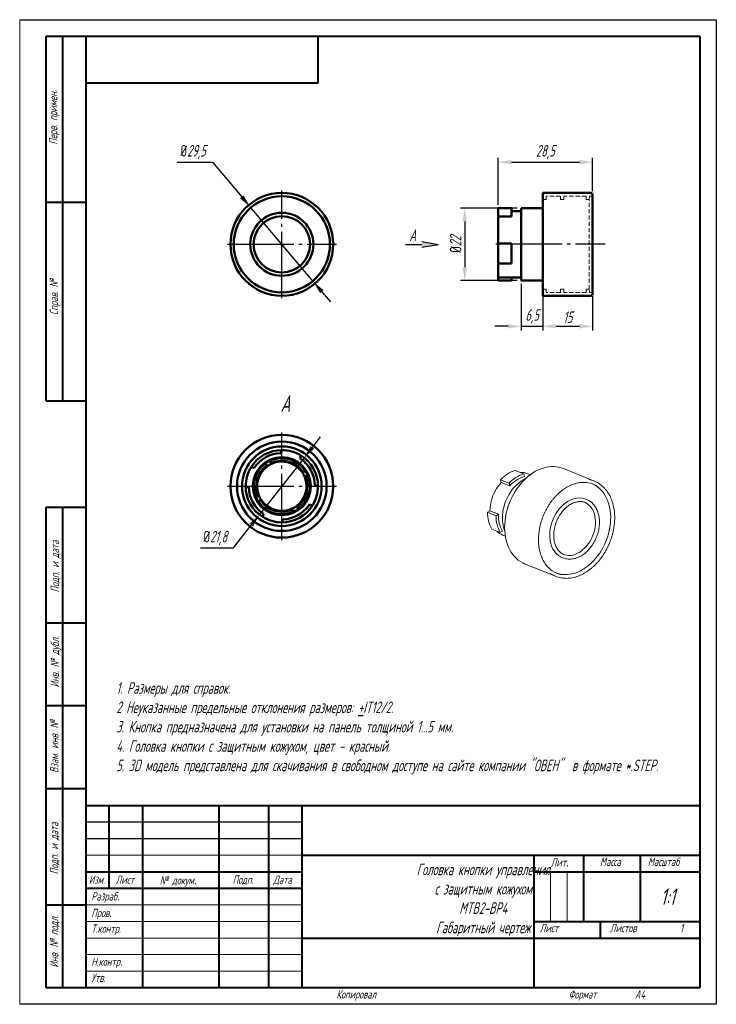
# Model space of a CAD drawing. Header units: millimetres. Extents: x 2381 to 2591, y 1129 to 1426.
import ezdxf

# ---------------------------------------------------------------- set-up
doc = ezdxf.new("R2010")
doc.units = ezdxf.units.MM
doc.linetypes.add('HIDDEN', pattern=[1.905, 1.27, -0.635])
doc.linetypes.add('ГОСТ 2.303 5', pattern=[24, 20, -1.5, 1, -1.5])
for name, color, linetype, lineweight in [('text', 7, 'Continuous', 25), ('Оси', 1, 'ГОСТ 2.303 5', 25), ('Основной', 5, 'Continuous', 50), ('РАЗМЕРЫ', 7, 'Continuous', 25), ('ФОРМАТ', 7, 'Continuous', 25), ('ФОРМАТ @ 1', 7, 'Continuous', 25)]:
    doc.layers.add(name, color=color, linetype=linetype, lineweight=lineweight)
doc.styles.add('GOST', font='Gost.shx', dxfattribs={"width": 0.8, "oblique": 15, "height": 3.5})
doc.dimstyles.new('ISO-25', dxfattribs={"dimtxt": 3.5, "dimasz": 4, "dimexe": 1.25, "dimexo": 1, "dimgap": 1, "dimtad": 1, "dimtoh": 1, "dimdec": 1, "dimtxsty": 'GOST', "dimcen": 0, "dimclrd": 256, "dimclrt": 7, "dimadec": 0, "dimazin": 2, "dimtfac": 1, "dimtdec": 1, "dimtmove": 1, "dimatfit": 1, "dimfxl": 0, "dimlwd": -1, "dimarcsym": 0})
doc.dimstyles.get("Standard").update_dxf_attribs({"dimtxt": 3.5, "dimasz": 4, "dimexe": 1.25, "dimexo": 1, "dimgap": 1, "dimtad": 1, "dimdec": 1, "dimrnd": 0.5, "dimtxsty": 'GOST', "dimcen": 0, "dimclrd": 256, "dimclre": 256, "dimclrt": 7, "dimadec": 0, "dimazin": 2, "dimtfac": 1, "dimtdec": 1, "dimtmove": 2, "dimatfit": 1, "dimfxl": 0, "dimtolj": 1, "dimtzin": 0, "dimlwd": -1, "dimlwe": -1, "dimarcsym": 0})

# ---------------------------------------------------------------- blocks, each defined once
blk = doc.blocks.new('*D235')
at = {"layer": 'Defpoints', "color": 0}
for p in [(2450.31, 1369.24), (2469.34, 1346.7)]:
    blk.add_point(p, dxfattribs=at)
at = {"layer": 'РАЗМЕРЫ'}
for p, q in [((2428.32, 1382.78), (2438.88, 1382.78)), ((2438.88, 1382.78), (2447.73, 1372.3)), ((2469.34, 1346.7), (2450.31, 1369.24)), ((2471.92, 1343.64), (2474.5, 1340.59))]:
    blk.add_line(p, q, dxfattribs=at)
for points in [[(2447.22, 1371.87), (2448.24, 1372.73), (2450.31, 1369.24)], [(2472.43, 1344.08), (2471.41, 1343.21), (2469.34, 1346.7)]]:
    blk.add_solid(points, dxfattribs=at)
at = {"layer": 'РАЗМЕРЫ', "color": 7, "insert": (2433.1, 1385.8), "char_height": 3.5, "attachment_point": 5, "style": 'GOST'}
blk.add_mtext('\\A1;{\\Q0;%%c}29,5', dxfattribs=at)
blk = doc.blocks.new('*D237')
at = {"layer": 'Defpoints', "color": 0}
for p in [(2531.73, 1368.86), (2514.98, 1347.06), (2531.73, 1347.06)]:
    blk.add_point(p, dxfattribs=at)
at = {"layer": 'РАЗМЕРЫ'}
for p, q in [((2530.73, 1368.86), (2513.73, 1368.86)), ((2514.98, 1364.86), (2514.98, 1351.06)), ((2530.73, 1347.06), (2513.73, 1347.06))]:
    blk.add_line(p, q, dxfattribs=at)
for points in [[(2515.65, 1364.86), (2514.32, 1364.86), (2514.98, 1368.86)], [(2514.32, 1351.06), (2515.65, 1351.06), (2514.98, 1347.06)]]:
    blk.add_solid(points, dxfattribs=at)
at = {"layer": 'РАЗМЕРЫ', "color": 7, "insert": (2512.23, 1357.96), "char_height": 3.5, "attachment_point": 5, "rotation": 90, "style": 'GOST'}
blk.add_mtext('\\A1;{\\Q0;%%C}22', dxfattribs=at)
blk = doc.blocks.new('*D238')
at = {"layer": 'Defpoints', "color": 0}
for p in [(2538.53, 1347.07), (2553.53, 1343.37), (2553.53, 1333.24)]:
    blk.add_point(p, dxfattribs=at)
at = {"layer": 'РАЗМЕРЫ'}
for p, q in [((2538.53, 1346.07), (2538.53, 1331.99)), ((2553.53, 1342.37), (2553.53, 1331.99)), ((2542.53, 1333.24), (2549.53, 1333.24))]:
    blk.add_line(p, q, dxfattribs=at)
for points in [[(2542.53, 1333.9), (2542.53, 1332.57), (2538.53, 1333.24)], [(2549.53, 1332.57), (2549.53, 1333.9), (2553.53, 1333.24)]]:
    blk.add_solid(points, dxfattribs=at)
at = {"layer": 'РАЗМЕРЫ', "color": 7, "insert": (2546.03, 1335.99), "char_height": 3.5, "attachment_point": 5, "style": 'GOST'}
blk.add_mtext('\\A1;15', dxfattribs=at)
blk = doc.blocks.new('*D239')
at = {"layer": 'Defpoints', "color": 0}
for p in [(2532.03, 1347.07), (2538.53, 1347.07), (2538.53, 1333.24)]:
    blk.add_point(p, dxfattribs=at)
at = {"layer": 'РАЗМЕРЫ'}
for p, q in [((2532.03, 1346.07), (2532.03, 1331.99)), ((2538.53, 1346.07), (2538.53, 1331.99)), ((2528.03, 1333.24), (2524.03, 1333.24)), ((2532.03, 1333.24), (2538.53, 1333.24)), ((2542.53, 1333.24), (2546.53, 1333.24))]:
    blk.add_line(p, q, dxfattribs=at)
for points in [[(2528.03, 1332.57), (2528.03, 1333.9), (2532.03, 1333.24)], [(2542.53, 1333.9), (2542.53, 1332.57), (2538.53, 1333.24)]]:
    blk.add_solid(points, dxfattribs=at)
at = {"layer": 'РАЗМЕРЫ', "color": 7, "insert": (2535.28, 1336.25), "char_height": 3.5, "attachment_point": 5, "style": 'GOST'}
blk.add_mtext('\\A1;6,5', dxfattribs=at)
blk = doc.blocks.new('*D240')
at = {"layer": 'Defpoints', "color": 0}
for p in [(2553.53, 1382.77), (2553.53, 1372.97), (2525.03, 1368.89)]:
    blk.add_point(p, dxfattribs=at)
at = {"layer": 'РАЗМЕРЫ'}
for p, q in [((2525.03, 1369.89), (2525.03, 1384.02)), ((2553.53, 1373.97), (2553.53, 1384.02)), ((2529.03, 1382.77), (2549.53, 1382.77))]:
    blk.add_line(p, q, dxfattribs=at)
for points in [[(2529.03, 1383.44), (2529.03, 1382.1), (2525.03, 1382.77)], [(2549.53, 1382.1), (2549.53, 1383.44), (2553.53, 1382.77)]]:
    blk.add_solid(points, dxfattribs=at)
at = {"layer": 'РАЗМЕРЫ', "color": 7, "insert": (2539.28, 1385.78), "char_height": 3.5, "attachment_point": 5, "style": 'GOST'}
blk.add_mtext('\\A1;28,5', dxfattribs=at)
blk = doc.blocks.new('*D247')
at = {"layer": 'Defpoints', "color": 0}
for p in [(2466.56, 1293.57), (2453.1, 1276.43)]:
    blk.add_point(p, dxfattribs=at)
at = {"layer": 'РАЗМЕРЫ'}
for p, q in [((2469.03, 1296.72), (2471.5, 1299.87)), ((2466.56, 1293.57), (2453.1, 1276.43)), ((2445.21, 1266.39), (2450.63, 1273.28)), ((2435.34, 1266.39), (2445.21, 1266.39))]:
    blk.add_line(p, q, dxfattribs=at)
at = {"layer": 'РАЗМЕРЫ', "color": 0}
blk.add_arc((2459.83, 1285), 10.9, 185.2583, 238.4445, dxfattribs=at)
at = {"layer": 'РАЗМЕРЫ'}
for points in [[(2468.5, 1297.13), (2469.55, 1296.31), (2466.56, 1293.57)], [(2451.15, 1272.87), (2450.1, 1273.69), (2453.1, 1276.43)]]:
    blk.add_solid(points, dxfattribs=at)
at = {"layer": 'РАЗМЕРЫ', "color": 7, "insert": (2439.78, 1269.4), "char_height": 3.5, "attachment_point": 5, "style": 'GOST'}
blk.add_mtext('\\A1;{\\Q0;%%c}21,8', dxfattribs=at)

msp = doc.modelspace()

# ---------------------------------------------------------------- hatches: boundary and pattern name
at = {"layer": 'РАЗМЕРЫ', "lineweight": 25, "ltscale": 5}
h = msp.add_hatch(color=256, dxfattribs=at)
h.dxf.hatch_style = 1
h.paths.add_polyline_path([(2507.07, 1357.96), (2502.07, 1357.08), (2502.07, 1358.84)])

# ---------------------------------------------------------------- linework, layer by layer
at = {"layer": 'Оси'}
for p, q in [((2459.83, 1341.7), (2459.83, 1374.19)), ((2443.44, 1357.97), (2476.31, 1357.97)), ((2524.38, 1358.15), (2557.35, 1358.15)), ((2459.83, 1268.73), (2459.83, 1301.22)), ((2443.44, 1285), (2476.31, 1285))]:
    msp.add_line(p, q, dxfattribs=at)
at = {"layer": 'Основной'}
for p, q in [((2553.03, 1373.47), (2538.53, 1373.47)), ((2538.53, 1342.47), (2538.53, 1373.47)), ((2553.53, 1372.97), (2553.53, 1342.97)), ((2529.03, 1368.87), (2525.03, 1368.87)), ((2525.03, 1367.22), (2525.03, 1368.87)), ((2525.03, 1366.32), (2525.03, 1367.22)), ((2529.03, 1366.32), (2525.03, 1366.32)), ((2525.03, 1358.23), (2525.03, 1366.32)), ((2529.03, 1367.22), (2529.03, 1368.87)), ((2532.03, 1367.97), (2529.03, 1367.97)), ((2529.03, 1366.32), (2529.03, 1367.22)), ((2538.53, 1368.87), (2532.03, 1368.87)), ((2532.03, 1357.97), (2532.03, 1368.87)), ((2529.03, 1358.23), (2525.03, 1358.23)), ((2525.03, 1357.97), (2525.03, 1358.23)), ((2525.03, 1352.2), (2525.03, 1357.97)), ((2529.03, 1357.97), (2529.03, 1358.23)), ((2529.03, 1352.2), (2529.03, 1357.97)), ((2532.03, 1347.07), (2532.03, 1357.97)), ((2529.03, 1352.2), (2525.03, 1352.2)), ((2525.03, 1347.98), (2525.03, 1352.2)), ((2529.03, 1347.98), (2525.03, 1347.98)), ((2525.03, 1347.07), (2525.03, 1347.98)), ((2529.03, 1347.07), (2525.03, 1347.07)), ((2529.03, 1347.07), (2529.03, 1347.98)), ((2529.03, 1347.97), (2532.03, 1347.97)), ((2532.03, 1347.07), (2538.53, 1347.07)), ((2538.53, 1342.47), (2553.03, 1342.47)), ((2459.83, 1295.9), (2459.57, 1295)), ((2456.57, 1291.98), (2456.19, 1292.63)), ((2456.7, 1291.76), (2456.57, 1291.98)), ((2465.34, 1293.34), (2465.59, 1294.25)), ((2451.48, 1290.51), (2450.58, 1290.77)), ((2454.9, 1291.86), (2455.28, 1291.21)), ((2455.28, 1291.21), (2455.41, 1291)), ((2466.04, 1289.11), (2466.26, 1289.22)), ((2466.93, 1289.57), (2466.26, 1289.22)), ((2466.96, 1287.89), (2466.74, 1287.77)), ((2466.96, 1287.89), (2467.63, 1288.24)), ((2448.93, 1285), (2449.83, 1284.74)), ((2470.73, 1285), (2469.82, 1285.26)), ((2452.69, 1282.11), (2452.02, 1281.76)), ((2452.69, 1282.11), (2452.91, 1282.22)), ((2452.72, 1280.43), (2453.39, 1280.78)), ((2453.61, 1280.89), (2453.39, 1280.78)), ((2462.95, 1278.24), (2463.08, 1278.02)), ((2463.08, 1278.02), (2463.46, 1277.37)), ((2464.37, 1278.79), (2464.24, 1279)), ((2464.76, 1278.14), (2464.37, 1278.79)), ((2468.17, 1279.49), (2469.07, 1279.23)), ((2454.32, 1276.65), (2454.06, 1275.75)), ((2459.83, 1274.1), (2460.08, 1275))]:
    msp.add_line(p, q, dxfattribs=at)
at = {"layer": 'Основной', "linetype": 'HIDDEN', "lineweight": 20}
for p, q in [((2539.53, 1371.47), (2539.53, 1372.52)), ((2543.83, 1372.52), (2539.53, 1372.52)), ((2543.83, 1371.47), (2543.83, 1372.52)), ((2544.84, 1371.47), (2544.83, 1372.52)), ((2551.53, 1372.52), (2544.83, 1372.52)), ((2551.53, 1371.47), (2551.53, 1372.52)), ((2552.53, 1371.47), (2552.54, 1372.47)), ((2553.03, 1372.47), (2552.54, 1372.47)), ((2539.53, 1371.47), (2538.53, 1371.47)), ((2544.84, 1371.47), (2543.83, 1371.47)), ((2552.53, 1371.47), (2551.53, 1371.47)), ((2552.53, 1344.47), (2552.53, 1371.47)), ((2539.53, 1344.47), (2538.53, 1344.47)), ((2539.53, 1344.47), (2539.53, 1343.42)), ((2543.83, 1343.42), (2539.53, 1343.42)), ((2543.83, 1344.47), (2543.83, 1343.42)), ((2544.84, 1344.47), (2543.83, 1344.47)), ((2544.84, 1344.47), (2544.83, 1343.42)), ((2551.53, 1343.42), (2544.83, 1343.42)), ((2551.53, 1344.47), (2551.53, 1343.42)), ((2552.53, 1344.47), (2551.53, 1344.47)), ((2552.53, 1344.47), (2552.54, 1343.47)), ((2553.03, 1343.47), (2552.54, 1343.47))]:
    msp.add_line(p, q, dxfattribs=at)
at = {"layer": 'Основной', "lineweight": 20}
for p, q in [((2532.76, 1288.72), (2530.19, 1289.77)), ((2554.04, 1286.55), (2544.72, 1290.34)), ((2528.34, 1285.9), (2525.77, 1286.95)), ((2525.97, 1286.16), (2525.77, 1286.95)), ((2528.54, 1285.11), (2525.97, 1286.16)), ((2532.76, 1288.72), (2532.96, 1287.93)), ((2534.75, 1288.47), (2533.97, 1288.79)), ((2528.54, 1285.11), (2528.34, 1285.9)), ((2551.4, 1280.06), (2551.24, 1280.13)), ((2551.78, 1280.99), (2551.45, 1281.12)), ((2551.71, 1281.01), (2551.78, 1280.99)), ((2521.84, 1277.13), (2522.53, 1277.57)), ((2524.41, 1276.08), (2521.84, 1277.13)), ((2525.1, 1276.53), (2522.53, 1277.57)), ((2524.41, 1276.08), (2525.1, 1276.53)), ((2525.68, 1271.03), (2523.11, 1272.07)), ((2526.37, 1271.47), (2525.68, 1271.03)), ((2526.42, 1270.27), (2527.2, 1269.95)), ((2544.28, 1263.53), (2544.6, 1263.4)), ((2544.6, 1263.4), (2544.5, 1263.44)), ((2533.02, 1261.64), (2542.34, 1257.84))]:
    msp.add_line(p, q, dxfattribs=at)
at = {"layer": 'Основной', "lineweight": 20, "flags": 128}
for points in [[(2533.02, 1261.64), (2532.45, 1261.9), (2531.75, 1262.29), (2531.09, 1262.75), (2530.47, 1263.28), (2529.9, 1263.88), (2529.36, 1264.53), (2528.88, 1265.25), (2528.45, 1266.02), (2528.07, 1266.84), (2527.74, 1267.71), (2527.48, 1268.62), (2527.27, 1269.57), (2527.12, 1270.55), (2527.03, 1271.55), (2527, 1272.58), (2527.03, 1273.63), (2527.12, 1274.69), (2527.27, 1275.76), (2527.48, 1276.83), (2527.74, 1277.89), (2528.07, 1278.94), (2528.45, 1279.98), (2528.88, 1281), (2529.36, 1281.99), (2529.9, 1282.95), (2530.47, 1283.88), (2531.09, 1284.77), (2531.75, 1285.61), (2532.45, 1286.4), (2533.18, 1287.14), (2533.94, 1287.82), (2534.72, 1288.45), (2535.52, 1289.01), (2536.35, 1289.5), (2537.18, 1289.92), (2538.02, 1290.28), (2538.87, 1290.56)], [(2553.5, 1285.68), (2554.06, 1285.41), (2554.73, 1285.01), (2555.35, 1284.54), (2555.94, 1284), (2556.48, 1283.4), (2556.97, 1282.74), (2557.42, 1282.02), (2557.81, 1281.25), (2558.15, 1280.43), (2558.43, 1279.57), (2558.66, 1278.66), (2558.82, 1277.72), (2558.93, 1276.75), (2558.97, 1275.76), (2558.96, 1274.75), (2558.88, 1273.73), (2558.75, 1272.69), (2558.55, 1271.66), (2558.3, 1270.63), (2557.99, 1269.61), (2557.62, 1268.6), (2557.2, 1267.62), (2556.73, 1266.66), (2556.21, 1265.73), (2555.65, 1264.83), (2555.04, 1263.98), (2554.4, 1263.17), (2553.72, 1262.42), (2553, 1261.71), (2552.26, 1261.07), (2551.5, 1260.49), (2550.71, 1259.97), (2549.91, 1259.52), (2549.1, 1259.13), (2548.28, 1258.82), (2547.46, 1258.59), (2546.64, 1258.43), (2545.83, 1258.34), (2545.03, 1258.34), (2544.24, 1258.4), (2543.48, 1258.55), (2542.73, 1258.77), (2542.56, 1258.83)], [(2544.28, 1263.53), (2543.81, 1263.75), (2543.28, 1264.08), (2542.78, 1264.48), (2542.33, 1264.94), (2541.92, 1265.47), (2541.57, 1266.05), (2541.26, 1266.69), (2541.01, 1267.37), (2540.82, 1268.09), (2540.68, 1268.84), (2540.61, 1269.63), (2540.59, 1270.44), (2540.64, 1271.26), (2540.74, 1272.09), (2540.91, 1272.93), (2541.13, 1273.76), (2541.41, 1274.58), (2541.74, 1275.37), (2542.12, 1276.15), (2542.55, 1276.89), (2543.02, 1277.59), (2543.54, 1278.25), (2544.09, 1278.87), (2544.67, 1279.42), (2545.28, 1279.92), (2545.91, 1280.36), (2546.55, 1280.72), (2547.21, 1281.02), (2547.87, 1281.25)], [(2551.08, 1280.19), (2551.44, 1280.03), (2551.95, 1279.72), (2552.42, 1279.34), (2552.85, 1278.9), (2553.23, 1278.4), (2553.56, 1277.84), (2553.84, 1277.23), (2554.06, 1276.57), (2554.23, 1275.87), (2554.33, 1275.14), (2554.38, 1274.38), (2554.36, 1273.61), (2554.29, 1272.82), (2554.15, 1272.03), (2553.96, 1271.24), (2553.71, 1270.46), (2553.4, 1269.7), (2553.04, 1268.96), (2552.64, 1268.25), (2552.19, 1267.58), (2551.7, 1266.96), (2551.17, 1266.39), (2550.61, 1265.87), (2550.03, 1265.41), (2549.43, 1265.02), (2548.81, 1264.69), (2548.18, 1264.44), (2547.55, 1264.25), (2546.93, 1264.15), (2546.31, 1264.12), (2545.71, 1264.17), (2545.12, 1264.29), (2544.79, 1264.4)]]:
    msp.add_lwpolyline(points, dxfattribs=at)
at = {"layer": 'Основной'}
for centre, radius in [((2459.83, 1357.97), 15.5), ((2459.83, 1357.97), 14.5), ((2459.83, 1357.97), 9.5), ((2459.83, 1357.97), 8.5), ((2459.83, 1285), 15.5), ((2459.83, 1285), 13.5), ((2459.83, 1285), 12), ((2459.83, 1285), 8.75)]:
    msp.add_circle(centre, radius, dxfattribs=at)
for centre, radius, start, end in [((2553.03, 1372.97), 0.5, 0, 90), ((2553.03, 1342.97), 0.5, 270, 0), ((2459.83, 1285), 10.9, 90, 148.0486), ((2459.83, 1285), 10, 91.4819, 146.5667), ((2459.83, 1285), 10.9, 58.0486, 90), ((2459.83, 1285), 8.45, 115.511, 125.6952), ((2459.83, 1285), 8.45, 32.7663, 115.511), ((2459.83, 1285), 7.7, 33.265, 115.0135), ((2459.83, 1285), 7.45, 33.4537, 114.8253), ((2459.83, 1285), 10, 1.4819, 56.5667), ((2459.83, 1285), 10.9, 0, 58.0486), ((2459.83, 1285), 10.9, 148.0486, 180), ((2459.83, 1285), 8.45, 125.6952, 202.5563), ((2459.83, 1285), 7.7, 126.1927, 202.0576), ((2459.83, 1285), 7.45, 126.3809, 201.8689), ((2459.83, 1285), 7.45, 114.8253, 126.3809), ((2459.83, 1285), 7.45, 21.8689, 33.4537), ((2459.83, 1285), 8.45, 22.5563, 32.7663), ((2459.83, 1285), 7.45, 306.3809, 21.8689), ((2459.83, 1285), 7.7, 306.1927, 22.0576), ((2459.83, 1285), 8.45, 305.6952, 22.5563), ((2459.83, 1285), 10.9, 180, 238.0486), ((2459.83, 1285), 10, 181.4819, 236.5667), ((2459.83, 1285), 10.9, 328.0486, 0), ((2459.83, 1285), 8.45, 202.5563, 212.7663), ((2459.83, 1285), 8.45, 212.7663, 295.511), ((2459.83, 1285), 7.45, 201.8689, 213.4537), ((2459.83, 1285), 7.7, 213.265, 295.0135), ((2459.83, 1285), 7.45, 213.4537, 294.8253), ((2459.83, 1285), 10.9, 270, 328.0486), ((2459.83, 1285), 10, 271.4819, 326.5667), ((2459.83, 1285), 7.45, 294.8253, 306.3809), ((2459.83, 1285), 8.45, 295.511, 305.6952), ((2459.83, 1285), 10.9, 238.0486, 270)]:
    msp.add_arc(centre, radius, start, end, dxfattribs=at)
at = {"layer": 'Основной', "linetype": 'HIDDEN', "lineweight": 20}
for centre, start, end in [((2553.03, 1372.97), 270, 0), ((2553.03, 1342.97), 0, 90)]:
    msp.add_arc(centre, 0.5, start, end, dxfattribs=at)
at = {"layer": 'Основной', "lineweight": 20}
for centre, radius, start, end in [((2533.2, 1280.18), 10.06, 107.4377, 137.6519), ((2531.95, 1283.78), 5.4, 68.0404, 93.061), ((2541.49, 1282.12), 8.84, 68.5895, 107.2641), ((2535.95, 1277.18), 13.43, 138.0345, 178.3274), ((2540.02, 1275.46), 13.68, 117.9387, 180.6635), ((2535.78, 1279.13), 10.06, 107.4377, 137.6519), ((2535.51, 1279.07), 9.22, 106.028, 139.0617), ((2550.8, 1278.61), 7.57, 55.5117, 80.5357), ((2550.98, 1279.05), 8.1, 54.7082, 80.3482), ((2549.48, 1276.05), 5.44, 68.6681, 107.1854), ((2531.74, 1276.92), 9.9, 178.772, 209.3152), ((2534.31, 1275.87), 9.9, 178.772, 209.3152), ((2534.17, 1276.11), 9.07, 177.3474, 210.7397), ((2536.97, 1275.19), 10.63, 179.4075, 200.823), ((2528.47, 1275.25), 5.39, 224.9672, 247.5854), ((2545.58, 1265.78), 7.58, 235.5903, 260.0266), ((2545.39, 1265.34), 8.09, 235.1191, 259.9764)]:
    msp.add_arc(centre, radius, start, end, dxfattribs=at)
for points, knots in [([(2541.34, 1259.51), (2541.34, 1259.51), (2541.13, 1259.64), (2540.75, 1259.95), (2540.2, 1260.44), (2539.69, 1261), (2539.23, 1261.61), (2538.81, 1262.28), (2538.43, 1262.99), (2538.1, 1263.74), (2537.82, 1264.54), (2537.59, 1265.38), (2537.41, 1266.24), (2537.28, 1267.14), (2537.21, 1268.06), (2537.19, 1269), (2537.22, 1269.96), (2537.31, 1270.92), (2537.45, 1271.9), (2537.64, 1272.87), (2537.88, 1273.85), (2538.18, 1274.81), (2538.52, 1275.76), (2538.91, 1276.7), (2539.34, 1277.61), (2539.82, 1278.49), (2540.34, 1279.35), (2540.9, 1280.17), (2541.49, 1280.95), (2542.11, 1281.69), (2542.77, 1282.38), (2543.45, 1283.02), (2544.15, 1283.61), (2544.87, 1284.14), (2545.61, 1284.62), (2546.36, 1285.03), (2547.11, 1285.39), (2547.88, 1285.68), (2548.64, 1285.9), (2549.4, 1286.06), (2550.15, 1286.15), (2550.9, 1286.18), (2551.53, 1286.15), (2551.9, 1286.09), (2552.04, 1286.06)], [0, 0, 0, 0, 0.000313, 0.025299, 0.050239, 0.075119, 0.099938, 0.124697, 0.149404, 0.174068, 0.198699, 0.223305, 0.247893, 0.27247, 0.297041, 0.321609, 0.346177, 0.370744, 0.395314, 0.419885, 0.444459, 0.469034, 0.49361, 0.518186, 0.542761, 0.567333, 0.591903, 0.616469, 0.641031, 0.665588, 0.69014, 0.714688, 0.739234, 0.763778, 0.788324, 0.812875, 0.837438, 0.862018, 0.886626, 0.91127, 0.93596, 0.960707, 0.985517, 1, 1, 1, 1]), ([(2548.33, 1257.62), (2548.47, 1257.66), (2548.89, 1257.78), (2549.57, 1258.04), (2550.37, 1258.41), (2551.17, 1258.84), (2551.95, 1259.33), (2552.71, 1259.88), (2553.45, 1260.49), (2554.17, 1261.15), (2554.86, 1261.86), (2555.51, 1262.62), (2556.14, 1263.42), (2556.73, 1264.26), (2557.28, 1265.14), (2557.79, 1266.05), (2558.25, 1266.98), (2558.67, 1267.95), (2559.04, 1268.93), (2559.36, 1269.92), (2559.63, 1270.93), (2559.85, 1271.94), (2560.01, 1272.95), (2560.12, 1273.96), (2560.18, 1274.97), (2560.18, 1275.96), (2560.13, 1276.93), (2560.02, 1277.88), (2559.86, 1278.81), (2559.64, 1279.71), (2559.37, 1280.57), (2559.05, 1281.39), (2558.68, 1282.17), (2558.26, 1282.91), (2557.79, 1283.59), (2557.28, 1284.23), (2556.72, 1284.8), (2556.2, 1285.27), (2555.85, 1285.52), (2555.71, 1285.62)], [0, 0, 0, 0, 0.014722, 0.042257, 0.069819, 0.097412, 0.12503, 0.152665, 0.180311, 0.207965, 0.235621, 0.263278, 0.290935, 0.318589, 0.346242, 0.373893, 0.401544, 0.429194, 0.456845, 0.484498, 0.512153, 0.539811, 0.567473, 0.595139, 0.62281, 0.650486, 0.678166, 0.705848, 0.733529, 0.761206, 0.788874, 0.816526, 0.844154, 0.871751, 0.899307, 0.926815, 0.954269, 0.981665, 1, 1, 1, 1]), ([(2544.98, 1264.33), (2544.83, 1264.39), (2544.51, 1264.53), (2544.07, 1264.82), (2543.64, 1265.18), (2543.25, 1265.6), (2542.9, 1266.07), (2542.59, 1266.59), (2542.34, 1267.15), (2542.12, 1267.76), (2541.96, 1268.41), (2541.85, 1269.08), (2541.8, 1269.78), (2541.79, 1270.5), (2541.84, 1271.24), (2541.94, 1271.98), (2542.09, 1272.73), (2542.29, 1273.47), (2542.55, 1274.2), (2542.85, 1274.92), (2543.19, 1275.61), (2543.58, 1276.27), (2544, 1276.9), (2544.46, 1277.49), (2544.95, 1278.04), (2545.46, 1278.53), (2546, 1278.98), (2546.55, 1279.36), (2547.12, 1279.69), (2547.69, 1279.96), (2548.27, 1280.16), (2548.85, 1280.3), (2549.41, 1280.38), (2549.97, 1280.39), (2550.52, 1280.32), (2550.94, 1280.23), (2551.18, 1280.14), (2551.24, 1280.11)], [0, 0, 0, 0, 0.027053, 0.056948, 0.086756, 0.116415, 0.145903, 0.17523, 0.204426, 0.233524, 0.262556, 0.291547, 0.320517, 0.349478, 0.378437, 0.407398, 0.436363, 0.465333, 0.494306, 0.523278, 0.552248, 0.58121, 0.610163, 0.639103, 0.66803, 0.696944, 0.725849, 0.75475, 0.783655, 0.812582, 0.841551, 0.870593, 0.899743, 0.929039, 0.958508, 0.98816, 1, 1, 1, 1]), ([(2548.33, 1263.25), (2548.44, 1263.29), (2548.77, 1263.39), (2549.31, 1263.61), (2549.94, 1263.92), (2550.55, 1264.3), (2551.15, 1264.74), (2551.72, 1265.24), (2552.27, 1265.78), (2552.79, 1266.38), (2553.27, 1267.01), (2553.72, 1267.69), (2554.12, 1268.4), (2554.48, 1269.14), (2554.79, 1269.9), (2555.06, 1270.67), (2555.27, 1271.46), (2555.43, 1272.26), (2555.54, 1273.05), (2555.59, 1273.84), (2555.58, 1274.62), (2555.52, 1275.38), (2555.41, 1276.11), (2555.24, 1276.82), (2555.02, 1277.49), (2554.74, 1278.13), (2554.41, 1278.72), (2554.04, 1279.25), (2553.62, 1279.74), (2553.16, 1280.17), (2552.67, 1280.53), (2552.18, 1280.82), (2551.85, 1280.95), (2551.71, 1281.01)], [0, 0, 0, 0, 0.01776, 0.05063, 0.083559, 0.116562, 0.149615, 0.182699, 0.2158, 0.248908, 0.282015, 0.315119, 0.348221, 0.381321, 0.414423, 0.447528, 0.480638, 0.513758, 0.546888, 0.580032, 0.613188, 0.646354, 0.679525, 0.712689, 0.745832, 0.778931, 0.811964, 0.844902, 0.877721, 0.910405, 0.942952, 0.975377, 1, 1, 1, 1]), ([(2544.5, 1263.45), (2544.55, 1263.42), (2544.78, 1263.31), (2545.22, 1263.18), (2545.82, 1263.05), (2546.43, 1263), (2547.06, 1263.01), (2547.69, 1263.09), (2548.11, 1263.2), (2548.33, 1263.25)], [0, 0, 0, 0, 0.043154, 0.202107, 0.361012, 0.520096, 0.679581, 0.839619, 1, 1, 1, 1]), ([(2544.03, 1257.35), (2544.07, 1257.35), (2544.36, 1257.28), (2544.92, 1257.23), (2545.7, 1257.21), (2546.5, 1257.25), (2547.31, 1257.37), (2547.92, 1257.5), (2548.26, 1257.6), (2548.33, 1257.62)], [0, 0, 0, 0, 0.027454, 0.211822, 0.396424, 0.581337, 0.766602, 0.952229, 1, 1, 1, 1])]:
    msp.add_open_spline(points, degree=3, knots=knots, dxfattribs=at)
at = {"layer": 'РАЗМЕРЫ', "lineweight": 25, "ltscale": 5}
for p, q in [((2497.07, 1357.96), (2502.07, 1357.96)), ((2502.07, 1358.84), (2507.07, 1357.96)), ((2502.07, 1357.08), (2507.07, 1357.96))]:
    msp.add_line(p, q, dxfattribs=at)
at = {"layer": 'ФОРМАТ', "lineweight": 0}
msp.add_line((2380.81, 1425.73), (2380.81, 1128.73), dxfattribs=at)
at = {"layer": 'ФОРМАТ', "ltscale": 5}
msp.add_line((2380.81, 1425.73), (2590.81, 1425.73), dxfattribs=at)
at = {"layer": 'ФОРМАТ', "linetype": 'ByBlock', "ltscale": 5}
for p, q in [((2590.81, 1425.73), (2590.81, 1128.73)), ((2590.81, 1128.73), (2380.81, 1128.73))]:
    msp.add_line(p, q, dxfattribs=at)
at = {"layer": 'ФОРМАТ', "lineweight": 40}
for p, q in [((2388.81, 1310.73), (2388.81, 1420.73)), ((2388.81, 1310.73), (2388.81, 1420.73)), ((2393.81, 1310.73), (2393.81, 1420.73)), ((2393.81, 1310.73), (2393.81, 1420.73)), ((2470.81, 1406.73), (2470.81, 1420.73)), ((2400.81, 1406.73), (2470.81, 1406.73)), ((2388.81, 1370.73), (2400.81, 1370.73)), ((2388.81, 1310.73), (2400.81, 1310.73)), ((2388.81, 1133.73), (2388.81, 1278.73)), ((2388.81, 1278.73), (2400.81, 1278.73)), ((2393.81, 1133.73), (2393.81, 1278.73)), ((2400.81, 1243.73), (2388.81, 1243.73)), ((2400.81, 1218.73), (2388.81, 1218.73)), ((2400.81, 1193.73), (2388.81, 1193.73)), ((2400.81, 1188.73), (2585.81, 1188.73)), ((2407.81, 1163.73), (2407.81, 1188.73)), ((2417.81, 1188.73), (2417.81, 1133.73)), ((2440.81, 1188.73), (2440.81, 1133.73)), ((2455.81, 1188.73), (2455.81, 1133.73)), ((2465.81, 1188.73), (2465.81, 1133.73)), ((2465.81, 1173.73), (2585.81, 1173.73)), ((2535.81, 1173.73), (2535.81, 1133.73)), ((2550.81, 1173.73), (2550.81, 1153.73)), ((2567.81, 1173.73), (2567.81, 1153.73)), ((2400.81, 1168.73), (2465.81, 1168.73)), ((2535.81, 1168.73), (2585.81, 1168.73)), ((2400.81, 1163.73), (2465.81, 1163.73)), ((2388.81, 1158.73), (2400.81, 1158.73)), ((2535.81, 1153.73), (2585.81, 1153.73)), ((2555.81, 1153.73), (2555.81, 1148.73)), ((2465.81, 1148.73), (2585.81, 1148.73))]:
    msp.add_line(p, q, dxfattribs=at)
at = {"layer": 'ФОРМАТ', "lineweight": 40, "ltscale": 5}
for p, q in [((2388.81, 1420.73), (2585.81, 1420.73)), ((2400.81, 1133.73), (2400.81, 1420.73)), ((2585.81, 1420.73), (2585.81, 1133.73)), ((2585.81, 1133.73), (2388.81, 1133.73))]:
    msp.add_line(p, q, dxfattribs=at)
at = {"layer": 'ФОРМАТ'}
for p, q in [((2400.81, 1370.73), (2388.81, 1370.73)), ((2400.81, 1183.73), (2465.81, 1183.73)), ((2400.81, 1178.73), (2465.81, 1178.73))]:
    msp.add_line(p, q, dxfattribs=at)
at = {"layer": 'ФОРМАТ', "linetype": 'Continuous', "lineweight": 0}
for p, q in [((2400.81, 1173.73), (2465.81, 1173.73)), ((2540.81, 1168.73), (2540.81, 1153.73)), ((2545.81, 1168.73), (2545.81, 1153.73)), ((2400.81, 1158.73), (2465.81, 1158.73)), ((2400.81, 1153.73), (2465.81, 1153.73)), ((2400.81, 1148.73), (2465.81, 1148.73)), ((2400.81, 1143.73), (2465.81, 1143.73)), ((2400.81, 1138.73), (2465.81, 1138.73))]:
    msp.add_line(p, q, dxfattribs=at)
at = {"layer": 'ФОРМАТ', "linetype": 'Continuous'}
msp.add_line((2388.81, 1133.73), (2400.81, 1133.73), dxfattribs=at)

# ---------------------------------------------------------------- texts
at = {"layer": 'text', "ltscale": 100, "insert": (2409.92, 1225.89), "char_height": 3.5, "width": 178.5111, "attachment_point": 1, "style": 'GOST'}
msp.add_mtext('1. Размеры для справок.\\P2 Неуказанные предельные отклонения размеров: {\\L+}IT12/2.\\P3. Кнопка предназначена для установки на панель толщиной 1...5 мм.\\P4. Головка кнопки с защитным кожухом, цвет - красный.\\P5. 3D модель представлена для скачивания в свободном доступе на сайте компании "ОВЕН"  в формате *.STEP.', dxfattribs=at)
at = {"layer": 'РАЗМЕРЫ', "lineweight": 25, "char_height": 25000, "attachment_point": 1, "style": 'GOST'}
for s, insert in [('{\\H0.00014x;\\FGOST|c0;А}', (2498.24, 1362.46)), ('{\\H0.0002x;\\FGOST|c0;А}', (2459.44, 1312.43))]:
    msp.add_mtext_dynamic_manual_height_columns(s, width=3.1479, gutter_width=12.5, heights=[0], dxfattribs=dict(at, insert=insert))
at = {"layer": 'ФОРМАТ', "char_height": 2.5, "attachment_point": 1, "rotation": 90, "style": 'GOST'}
for s, insert in [('{\\Q15;\\W0.8;Перв. примен\\W0.965;.}', (2389.64, 1388.05)), ('Справ. №', (2389.86, 1336.66)), ('{\\Q15;\\W0.8;Подп. и дата}', (2390.16, 1252.98)), ('Инв. № {\\Fgost_au|c204;дубл.}', (2390.15, 1224.32)), ('Взам. инв. №', (2389.99, 1198.51)), ('{\\Q15;\\W0.8;Подп. и дата}', (2389.93, 1167.93)), ('Инв. № {\\Fgost_au|c204;подл\\W0.965;.}', (2389.93, 1139.8))]:
    msp.add_mtext(s, dxfattribs=dict(at, insert=insert))
at = {"layer": 'ФОРМАТ', "attachment_point": 1, "style": 'GOST'}
for s, insert, char_height in [('{\\Q15;\\W0.8;Лит\\H1.4x;\\W0.965;.}', (2540.88, 1173.77), 2.5), ('{\\Q15;\\W0.8;Масштаб}', (2570.16, 1172.98), 2.5), ('\\pxqc;Головка кнопки управления\\Pс защитным кожухом\\PMTB2-BP4\\PГабаритный чертеж', (2500.47, 1171.17), 3.5), ('{\\Q15;\\W0.8;Масса}', (2555.72, 1172.98), 2.5), ('{\\Q15;\\W0.784;Изм.}', (2401.67, 1167.58), 2.5), ('{\\Q15;\\W0.8;Лист}', (2409.73, 1167.58), 2.5), ('{\\Q15;\\W0.8;Подп.}', (2445.01, 1167.6), 2.5), ('{\\Q15;\\W0.8;Дата}', (2457.26, 1167.58), 2.5), ('{\\Q15;\\W0.8;Разраб\\H1.4x;.}', (2402.39, 1163.54), 2.5), ('1:1', (2574.02, 1163.7), 5), ('{\\Q15;\\W0.8;Пров\\H1.4x;.}', (2402.39, 1158.54), 2.5), ('{\\Q15;\\W0.8;Т.контр\\W0.965;.}', (2402.39, 1152.8), 2.5), ('Лист    ', (2537.59, 1152.98), 2.5), ('{\\Q15;\\W0.8;Листов}', (2558.72, 1152.98), 2.5), ('1', (2579.88, 1152.96), 2.5), ('{\\Q15;\\W0.8;Н.контр\\H1.4x;.}', (2402.39, 1143.84), 2.5), ('{\\Q15;\\W0.8;Утв.}', (2402.39, 1137.98), 2.5), ('{\\W0.9;Копировал}', (2476.31, 1132.98), 2.5), ('{\\W0.9;Формат}', (2546.31, 1132.98), 2.5), ('{\\W0.9;A4}', (2566.31, 1132.96), 2.5)]:
    msp.add_mtext(s, dxfattribs=dict(at, insert=insert, char_height=char_height))
at = {"layer": 'ФОРМАТ @ 1', "insert": (2423.01, 1167.39), "char_height": 2.5, "attachment_point": 1, "style": 'GOST'}
msp.add_mtext('№ докум{\\Fwin_eskd|c204;\\W0.965;.}', dxfattribs=at)

# ---------------------------------------------------------------- dimensions: what is measured, and where the dimension line sits
at = {"layer": 'РАЗМЕРЫ'}
for p1, p2, text, picture, middle in [((2469.34, 1346.7), (2450.31, 1369.24), '{\\Q0;%%c}29,5', '*D235', (2438.88, 1382.78)), ((2466.56, 1293.57), (2453.1, 1276.43), '{\\Q0;%%c}21,8', '*D247', (2445.21, 1266.39))]:
    dim = msp.add_diameter_dim_2p(p1=p1, p2=p2, text=text, dimstyle='ISO-25', override={"dimlfac": 1, "dimtxsty": 'GOST', "dimsah": 1, "dimse1": 1, "dimse2": 1, "dimtmove": 1, "dimtolj": 1}, dxfattribs=at)
    dim.commit()
    dim.dimension.update_dxf_attribs({"geometry": picture, "text_midpoint": middle, "dimtype": 163})
for base, p1, p2, picture, middle in [((2553.53, 1382.77), (2525.03, 1368.89), (2553.53, 1372.97), '*D240', (2539.28, 1385.78)), ((2553.53, 1333.24), (2538.53, 1347.07), (2553.53, 1343.37), '*D238', (2546.03, 1335.99))]:
    dim = msp.add_linear_dim(base=base, p1=p1, p2=p2, dimstyle='Standard', override={"dimlfac": 1, "dimtxsty": 'GOST', "dimsah": 1, "dimtmove": 1, "dimtolj": 1}, dxfattribs=at)
    dim.commit()
    dim.dimension.update_dxf_attribs({"geometry": picture, "text_midpoint": middle})
dim = msp.add_linear_dim(base=(2514.98, 1347.06), p1=(2531.73, 1368.86), p2=(2531.73, 1347.06), angle=90, text='{\\Q0;%%C}<>', dimstyle='Standard', override={"dimlfac": 1, "dimtxsty": 'GOST', "dimsah": 1, "dimtmove": 1, "dimtolj": 1}, dxfattribs=at)
dim.commit()
dim.dimension.update_dxf_attribs({"geometry": '*D237', "text_midpoint": (2512.23, 1357.96)})
dim = msp.add_linear_dim(base=(2538.53, 1333.24), p1=(2532.03, 1347.07), p2=(2538.53, 1347.07), dimstyle='Standard', override={"dimlfac": 1, "dimtxsty": 'GOST', "dimsah": 1, "dimtmove": 1, "dimtolj": 1}, dxfattribs=at)
dim.commit()
dim.dimension.update_dxf_attribs({"geometry": '*D239', "text_midpoint": (2535.28, 1333.24), "dimtype": 160})

doc.saveas('drawing.dxf')
